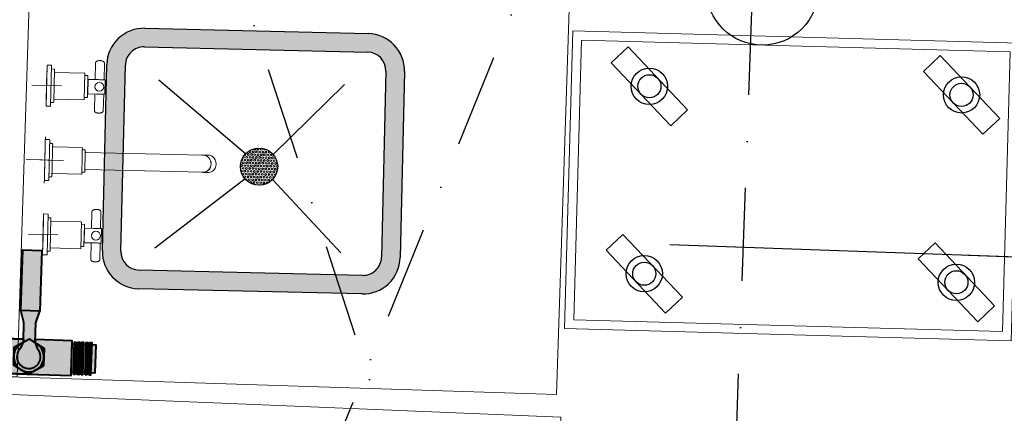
# Model space of a CAD drawing. Header units: millimetres. Extents: x 256680 to 410391, y -77299 to -22623.
# Tile 76 of 202: x 322489 to 323812, y -28903 to -28374. Entities that reach past the tile are written whole.
import ezdxf

# ---------------------------------------------------------------- set-up
doc = ezdxf.new("R2010")
doc.units = ezdxf.units.MM
doc.header["$LTSCALE"] = 2.5
for name, pattern in [('CONTINUA', [0]), ('DASHDOTX2', [2, 1, -0.5, 0, -0.5]), ('NASCOSTA', [0.381, 0.254, -0.127])]:
    doc.linetypes.add(name, pattern=pattern)
for name, color, linetype, lineweight in [('CKD Dimensions', 7, 'Continuous', 0), ('CKD Equipments', 252, 'Continuous', 0), ('CKD-GAS', 1, 'Continuous', 40), ('ELEVATION 4', 157, 'Continuous', 9), ('EQUIPMENT', 210, 'Continuous', 0), ('HATCH LIGHT', 250, 'Continuous', 0), ('SA-GAS', 1, 'Continuous', 40), ('WALL', 132, 'Continuous', 25)]:
    doc.layers.add(name, color=color, linetype=linetype, lineweight=lineweight)
for name, color, linetype in [('CKD-Hood', 1, 'Continuous'), ('EQUI.', 4, 'Continuous'), ('IQ_200_3D', 1, 'Continuous'), ('IQ_204_2D', 7, 'CONTINUA'), ('IQ_204_3D', 7, 'Continuous'), ('IQ_BLUE_3D', 5, 'Continuous'), ('IQ_GREEN_3D', 3, 'Continuous'), ('IQ_RED_3D', 1, 'Continuous'), ('KIT EQUIPMENT', 7, 'Continuous')]:
    doc.layers.add(name, color=color, linetype=linetype)
doc.styles.get("Standard").update_dxf_attribs({"font": 'GOTHIC.TTF'})
doc.dimstyles.new('AJKD_30', dxfattribs={"dimscale": 30, "dimtxt": 2, "dimasz": 1, "dimexe": 0.8, "dimexo": 0.8, "dimgap": 0.5, "dimtad": 1, "dimdec": 0, "dimzin": 0, "dimdsep": 46, "dimtxsty": 'Standard', "dimblk": 'ARCHTICK', "dimcen": 0.125, "dimclrd": 251, "dimclre": 251, "dimclrt": 42, "dimadec": 0, "dimazin": 0, "dimtfac": 1, "dimtdec": 0, "dimtix": 1, "dimtmove": 0, "dimatfit": 3, "dimfxl": 1, "dimtolj": 1, "dimtzin": 0, "dimarcsym": 1})

# ---------------------------------------------------------------- blocks, each defined once
blk = doc.blocks.new('ZNS-MC-BASECONTRPAN')
at = {"layer": 'IQ_200_3D'}
blk.add_3dface([(0, 0, -85), (0, 0, 0), (271.5, 0, 0), (271.5, 0, -85)], dxfattribs=at)
at = {"layer": 'IQ_BLUE_3D', "ltscale": 0.7}
blk.add_3dface([(36.5, -3.6, -29.6), (48.7, -3.6, -29.6), (48.7, -3.6, -40), (36.5, -3.6, -40)], dxfattribs=at)
at = {"layer": 'IQ_GREEN_3D', "ltscale": 0.7}
blk.add_3dface([(95.6, -3.6, -31), (102.6, -3.6, -31), (102.6, -3.6, -39), (95.6, -3.6, -39)], dxfattribs=at)
at = {"layer": 'IQ_RED_3D', "ltscale": 0.7}
blk.add_3dface([(53.4, -3.6, -30.1), (92.6, -3.6, -30.1), (92.6, -3.6, -40), (53.4, -3.6, -40)], dxfattribs=at)
at = {"layer": 'IQ_RED_3D'}
for points, invisible_edges in [([(167.6, -6.1, -35), (167.6, -2.2, -35), (167.6, -2.2, -23.8), (167.6, -9.3, -23.8)], 1), ([(167.6, -2.2, -35), (182, -2.2, -35), (182, -2.2, -23.8), (167.6, -2.2, -23.8)], 1), ([(167.6, -6.1, -46.2), (167.6, -2.2, -46.2), (167.6, -2.2, -35), (167.6, -6.1, -35)], 4), ([(167.6, -2.2, -46.2), (182, -2.2, -46.2), (182, -2.2, -35), (167.6, -2.2, -35)], 4), ([(167.6, -6.1, -35), (167.6, -9.3, -23.8), (182, -9.3, -23.8), (182, -6.1, -35)], 8), ([(167.6, -6.1, -46.2), (167.6, -6.1, -35), (182, -6.1, -35), (182, -6.1, -46.2)], 2), ([(182, -6.1, -35), (182, -9.3, -23.8), (182, -2.2, -23.8), (182, -2.2, -35)], 8), ([(182, -6.1, -46.2), (182, -6.1, -35), (182, -2.2, -35), (182, -2.2, -46.2)], 2), ([(192.1, -6.1, -35), (206.5, -6.1, -35), (206.5, -2.2, -35), (192.1, -2.2, -35)], 15), ([(192.1, -6.1, -35), (192.1, -2.2, -35), (206.5, -2.2, -35), (206.5, -6.1, -35)], 15)]:
    blk.add_3dface(points, dxfattribs=dict(at, invisible_edges=invisible_edges))
for points in [[(167.6, -9.3, -23.8), (167.6, -2.2, -23.8), (182, -2.2, -23.8), (182, -9.3, -23.8)], [(167.6, -6.1, -46.2), (182, -6.1, -46.2), (182, -2.2, -46.2), (167.6, -2.2, -46.2)]]:
    blk.add_3dface(points, dxfattribs=at)
at = {"layer": 'IQ_204_3D', "ltscale": 0.7}
mesh = blk.add_polyface(dxfattribs=at)
corners = [(30.6, -3.3, -47.5), (105.6, -3.3, -47.5), (105.6, -0.3, -47.5), (30.6, -0.3, -47.5), (30.6, -3.3, -22.5), (105.6, -3.3, -22.5), (105.6, -0.3, -22.5), (30.6, -0.3, -22.5)]
mesh.append_faces([[corners[k] for k in face] for face in [(0, 3, 2, 1), (4, 5, 6, 7), (0, 1, 5, 4), (3, 7, 6, 2), (0, 4, 7, 3), (1, 2, 6, 5)]])
at = {"layer": 'IQ_204_3D'}
mesh = blk.add_polyface(dxfattribs=at)
corners = [(166.3, -2.2, -47.5), (166.3, -2.2, -22.5), (166.3, -0.3, -22.5), (166.3, -0.3, -47.5), (183.3, -2.2, -47.5), (183.3, -2.2, -22.5), (183.3, -0.3, -22.5), (183.3, -0.3, -47.5)]
mesh.append_faces([[corners[k] for k in face] for face in [(0, 3, 2, 1), (4, 5, 6, 7), (0, 1, 5, 4), (3, 7, 6, 2), (0, 4, 7, 3), (1, 2, 6, 5)]])
blk = doc.blocks.new('ZNS-MC-BASEREFUNIT')
at = {"layer": 'IQ_200_3D'}
for points in [[(0, 70, 155), (0, 70, 600), (304, 70, 600), (304, 70, 155)], [(0, 70, 600), (0, 30, 600), (304, 30, 600), (304, 70, 600)], [(0, 30, 155), (0, 70, 155), (304, 70, 155), (304, 30, 155)], [(304, 30, 500), (0, 30, 500), (0, 45, 500), (304, 45, 500)], [(0, 45, 500), (0, 45, 585), (304, 45, 585), (304, 45, 500)], [(0, 30, 585), (0, 45, 585), (304, 45, 585), (304, 30, 585)], [(0, 30, 500), (0, 30, 155), (304, 30, 155), (304, 30, 500)], [(304, 30, 600), (0, 30, 600), (0, 30, 585), (304, 30, 585)]]:
    blk.add_3dface(points, dxfattribs=at)
for points, invisible_edges in [([(0, 45, 585), (0, 70, 600), (0, 70, 155), (0, 45, 500)], 5), ([(0, 45, 500), (0, 30, 500), (0, 30, 155), (0, 70, 155)], 8), ([(0, 70, 600), (0, 45, 585), (0, 30, 585), (0, 30, 600)], 1), ([(304, 45, 585), (304, 70, 600), (304, 70, 155), (304, 45, 500)], 5), ([(304, 45, 500), (304, 30, 500), (304, 30, 155), (304, 70, 155)], 8), ([(304, 70, 600), (304, 45, 585), (304, 30, 585), (304, 30, 600)], 1)]:
    blk.add_3dface(points, dxfattribs=dict(at, invisible_edges=invisible_edges))
blk = doc.blocks.new('G$C2A031843')
at = {"layer": 'CKD Equipments', "elevation": -205}
blk.add_lwpolyline([(1300, 1090), (0, 1090), (0, 330), (1300, 330), (1300, 1090)], dxfattribs=at)
at = {"layer": 'IQ_200_3D'}
for points in [[(320.5, 373, 240), (320.5, 333, 240), (320.5, 333, 20), (320.5, 373, 20)], [(320.5, 373, 15), (320.5, 333, 15), (320.5, 333, -205), (320.5, 373, -205)], [(807, 370, 20), (807, 370, 240), (371, 370, 240), (371, 370, 20)], [(807, 370, 240), (807, 330, 240), (371, 330, 240), (371, 370, 240)], [(807, 330, 20), (807, 370, 20), (371, 370, 20), (371, 330, 20)], [(371, 370, 240), (371, 330, 240), (371, 330, 20), (371, 370, 20)], [(807, 370, -205), (807, 370, 15), (371, 370, 15), (371, 370, -205)], [(807, 370, 15), (807, 330, 15), (371, 330, 15), (371, 370, 15)], [(807, 330, -205), (807, 370, -205), (371, 370, -205), (371, 330, -205)], [(371, 370, 15), (371, 330, 15), (371, 330, -205), (371, 370, -205)], [(807, 370, 240), (807, 330, 240), (807, 330, 20), (807, 370, 20)], [(807, 370, 15), (807, 330, 15), (807, 330, -205), (807, 370, -205)], [(1249, 370, 20), (1249, 370, 240), (813, 370, 240), (813, 370, 20)], [(1249, 370, 240), (1249, 330, 240), (813, 330, 240), (813, 370, 240)], [(1249, 330, 20), (1249, 370, 20), (813, 370, 20), (813, 330, 20)], [(813, 370, 240), (813, 330, 240), (813, 330, 20), (813, 370, 20)], [(1249, 370, -205), (1249, 370, 15), (813, 370, 15), (813, 370, -205)], [(1249, 370, 15), (1249, 330, 15), (813, 330, 15), (813, 370, 15)], [(1249, 330, -205), (1249, 370, -205), (813, 370, -205), (813, 330, -205)], [(813, 370, 15), (813, 330, 15), (813, 330, -205), (813, 370, -205)], [(1249, 370, 240), (1249, 330, 240), (1249, 330, 20), (1249, 370, 20)], [(1249, 370, 15), (1249, 330, 15), (1249, 330, -205), (1249, 370, -205)], [(686.5, 350, 189.6), (491.5, 350, 189.6), (491.5, 330, 155), (686.5, 330, 155)], [(686.5, 350, 189.6), (686.5, 330, 225), (491.5, 330, 225), (491.5, 350, 189.6)], [(491.5, 330, 225), (491.5, 330, 155), (491.5, 350, 189.6)], [(686.5, 350, -35.4), (491.5, 350, -35.4), (491.5, 330, -70), (686.5, 330, -70)], [(686.5, 350, -35.4), (686.5, 330, 0), (491.5, 330, 0), (491.5, 350, -35.4)], [(491.5, 330, 0), (491.5, 330, -70), (491.5, 350, -35.4)], [(686.5, 330, 225), (686.5, 330, 155), (686.5, 350, 189.6)], [(686.5, 330, 0), (686.5, 330, -70), (686.5, 350, -35.4)], [(1128.5, 350, 189.6), (933.5, 350, 189.6), (933.5, 330, 155), (1128.5, 330, 155)], [(1128.5, 350, 189.6), (1128.5, 330, 225), (933.5, 330, 225), (933.5, 350, 189.6)], [(933.5, 330, 225), (933.5, 330, 155), (933.5, 350, 189.6)], [(1128.5, 350, -35.4), (933.5, 350, -35.4), (933.5, 330, -70), (1128.5, 330, -70)], [(1128.5, 350, -35.4), (1128.5, 330, 0), (933.5, 330, 0), (933.5, 350, -35.4)], [(933.5, 330, 0), (933.5, 330, -70), (933.5, 350, -35.4)], [(1128.5, 330, 225), (1128.5, 330, 155), (1128.5, 350, 189.6)], [(1128.5, 330, 0), (1128.5, 330, -70), (1128.5, 350, -35.4)], [(686.5, 330, 225), (686.5, 325, 225), (491.5, 325, 225), (491.5, 330, 225)], [(491.5, 325, 225), (491.5, 330, 225), (491.5, 330, 195), (491.5, 325, 195)], [(491.5, 330, 195), (491.5, 325, 195), (686.5, 325, 195), (686.5, 330, 195)], [(686.5, 330, 0), (686.5, 325, 0), (491.5, 325, 0), (491.5, 330, 0)], [(491.5, 325, 0), (491.5, 330, 0), (491.5, 330, -30), (491.5, 325, -30)], [(491.5, 330, -30), (491.5, 325, -30), (686.5, 325, -30), (686.5, 330, -30)], [(686.5, 325, 225), (686.5, 325, 195), (491.5, 325, 195), (491.5, 325, 225)], [(686.5, 325, 0), (686.5, 325, -30), (491.5, 325, -30), (491.5, 325, 0)], [(686.5, 325, 195), (686.5, 330, 195), (686.5, 330, 225), (686.5, 325, 225)], [(686.5, 325, -30), (686.5, 330, -30), (686.5, 330, 0), (686.5, 325, 0)], [(1128.5, 330, 225), (1128.5, 325, 225), (933.5, 325, 225), (933.5, 330, 225)], [(933.5, 325, 225), (933.5, 330, 225), (933.5, 330, 195), (933.5, 325, 195)], [(933.5, 330, 195), (933.5, 325, 195), (1128.5, 325, 195), (1128.5, 330, 195)], [(1128.5, 330, 0), (1128.5, 325, 0), (933.5, 325, 0), (933.5, 330, 0)], [(933.5, 325, 0), (933.5, 330, 0), (933.5, 330, -30), (933.5, 325, -30)], [(933.5, 330, -30), (933.5, 325, -30), (1128.5, 325, -30), (1128.5, 330, -30)], [(1128.5, 325, 225), (1128.5, 325, 195), (933.5, 325, 195), (933.5, 325, 225)], [(1128.5, 325, 0), (1128.5, 325, -30), (933.5, 325, -30), (933.5, 325, 0)], [(1128.5, 325, 195), (1128.5, 330, 195), (1128.5, 330, 225), (1128.5, 325, 225)], [(1128.5, 325, -30), (1128.5, 330, -30), (1128.5, 330, 0), (1128.5, 325, 0)]]:
    blk.add_3dface(points, dxfattribs=at)
at = {"layer": 'IQ_200_3D', "invisible_edges": 5}
for points in [[(686.5, 330, 155), (807, 330, 20), (371, 330, 20), (491.5, 330, 155)], [(807, 330, 240), (686.5, 330, 225), (491.5, 330, 225), (371, 330, 240)], [(371, 330, 240), (491.5, 330, 225), (491.5, 330, 155), (371, 330, 20)], [(686.5, 330, -70), (807, 330, -205), (371, 330, -205), (491.5, 330, -70)], [(807, 330, 15), (686.5, 330, 0), (491.5, 330, 0), (371, 330, 15)], [(371, 330, 15), (491.5, 330, 0), (491.5, 330, -70), (371, 330, -205)], [(807, 330, 240), (686.5, 330, 225), (686.5, 330, 155), (807, 330, 20)], [(807, 330, 15), (686.5, 330, 0), (686.5, 330, -70), (807, 330, -205)], [(1128.5, 330, 155), (1249, 330, 20), (813, 330, 20), (933.5, 330, 155)], [(1249, 330, 240), (1128.5, 330, 225), (933.5, 330, 225), (813, 330, 240)], [(813, 330, 240), (933.5, 330, 225), (933.5, 330, 155), (813, 330, 20)], [(1128.5, 330, -70), (1249, 330, -205), (813, 330, -205), (933.5, 330, -70)], [(1249, 330, 15), (1128.5, 330, 0), (933.5, 330, 0), (813, 330, 15)], [(813, 330, 15), (933.5, 330, 0), (933.5, 330, -70), (813, 330, -205)], [(1249, 330, 240), (1128.5, 330, 225), (1128.5, 330, 155), (1249, 330, 20)], [(1249, 330, 15), (1128.5, 330, 0), (1128.5, 330, -70), (1249, 330, -205)]]:
    blk.add_3dface(points, dxfattribs=at)
at = {"layer": 'IQ_204_2D'}
for p, q in [((176.3, 439.7, -410), (171.6, 453.5, -410)), ((191.4, 448.5, -410), (181.9, 459.4, -410)), ((191.4, 401, -410), (191.4, 461, -410)), ((191.4, 448.5, -410), (201, 459.4, -410)), ((206.6, 439.7, -410), (211.3, 453.5, -410)), ((176.3, 439.7, -410), (162, 436.9, -410)), ((217.4, 416, -410), (165.4, 446, -410)), ((217.4, 446, -410), (165.4, 416, -410)), ((206.6, 439.7, -410), (220.8, 436.9, -410)), ((176.3, 422.2, -410), (162, 425, -410)), ((206.6, 422.2, -410), (220.8, 425, -410)), ((176.3, 422.2, -410), (171.6, 408.5, -410)), ((191.4, 413.5, -410), (181.9, 402.5, -410)), ((191.4, 413.5, -410), (201, 402.5, -410)), ((206.6, 422.2, -410), (211.3, 408.5, -410))]:
    blk.add_line(p, q, dxfattribs=at)
at = {"layer": 'IQ_204_2D', "linetype": 'NASCOSTA', "ltscale": 10}
for p, q in [((391, 205, -410), (391, 330, -410)), ((785, 205, -410), (785, 330, -410)), ((833, 205, -410), (833, 330, -410)), ((1227, 205, -410), (1227, 330, -410)), ((391, 40, -410), (391, 165, -410)), ((785, 40, -410), (785, 165, -410)), ((833, 40, -410), (833, 165, -410)), ((1227, 40, -410), (1227, 165, -410))]:
    blk.add_line(p, q, dxfattribs=at)
at = {"layer": 'IQ_204_2D', "linetype": 'NASCOSTA', "ltscale": 10, "elevation": -410}
for points in [[(805, 205), (371, 205), (371, 165), (805, 165), (805, 205)], [(1247, 205), (813, 205), (813, 165), (1247, 165), (1247, 205)], [(805, 40), (371, 40), (371, 0), (805, 0), (805, 40)], [(1247, 40), (813, 40), (813, 0), (1247, 0), (1247, 40)]]:
    blk.add_lwpolyline(points, dxfattribs=at)
at = {"layer": 'IQ_204_2D', "extrusion": (0, 0, -1)}
blk.add_ellipse((191.4, 431, -410), major_axis=(100, 0), ratio=0.45, dxfattribs=at)
at = {"xscale": -1}
for name, p in [('ZNS-MC-BASEREFUNIT', (344, 300, -360)), ('ZNS-MC-BASECONTRPAN', (319.5, 345, 225))]:
    blk.add_blockref(name, p, dxfattribs=at)
blk = doc.blocks.new('G$C92792038')
at = {"layer": 'CKD Dimensions'}
h = blk.add_hatch(color=61, dxfattribs=at)
h.dxf.hatch_style = 1
edge = h.paths.add_edge_path()
edge.add_line((50, 400), (300, 400))
edge.add_arc((300, 350), 50, 360, 90, ccw=False)
edge.add_line((350, 350), (350, 50))
edge.add_arc((300, 50), 50, 270, 360, ccw=False)
edge.add_line((300, 0), (50, 0))
edge.add_arc((50, 50), 50, 180, 270, ccw=False)
edge.add_line((0, 50), (0, 350))
edge.add_arc((50, 350), 50, 90, 180, ccw=False)
edge = h.paths.add_edge_path(flags=16)
edge.add_arc((300, 50), 25, 270, 360)
edge.add_line((325, 50), (325, 350))
edge.add_arc((300, 350), 25, 0, 90)
edge.add_line((300, 375), (50, 375))
edge.add_arc((50, 350), 25, 90, 180)
edge.add_line((25, 350), (25, 50))
edge.add_arc((50, 50), 25, 180, 270)
edge.add_line((50, 25), (300, 25))
h = blk.add_hatch(dxfattribs=at)
h.set_pattern_fill('HEX', color=256, scale=10)
h.set_pattern_definition([(0, (-71622.6968, -11169.517), (0, 2.16506351), [1.25, -2.5]), (120, (-71622.6968, -11169.517), (-1.875, -1.082531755), [1.25, -2.5]), (60, (-71621.4468, -11169.517), (-1.875, 1.082531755), [1.25, -2.5])])
edge = h.paths.add_edge_path()
edge.add_arc((167.8, 192.2), 25, 0, 360)
at = {"layer": 'CKD Equipments'}
for points in [[(151, 210.7), (54.8, 329.5)], [(151, 210.7), (54.8, 329.5)], [(151, 210.7), (54.8, 329.5)], [(184.6, 210.7), (280.8, 329.5)], [(184.6, 210.7), (280.8, 329.5)], [(184.6, 210.7), (280.8, 329.5)]]:
    blk.add_lwpolyline(points, dxfattribs=at)
at = {"layer": 'EQUI.'}
for p, q in [((50, 400), (300, 400)), ((50, 375), (300, 375)), ((0, 50), (0, 350)), ((25, 50), (25, 350)), ((325, 350), (325, 50)), ((350, 350), (350, 50)), ((300, 25), (50, 25)), ((300, 0), (50, 0))]:
    blk.add_line(p, q, dxfattribs=at)
for points in [[(151, 210.7), (54.8, 329.5)], [(184.6, 210.7), (280.8, 329.5)], [(54.8, 79.9), (151, 173.7)], [(54.8, 79.9), (151, 173.7)], [(54.8, 79.9), (151, 173.7)], [(54.8, 79.9), (151, 173.7)], [(280.8, 79.9), (184.6, 173.7)], [(280.8, 79.9), (184.6, 173.7)], [(280.8, 79.9), (184.6, 173.7)], [(280.8, 79.9), (184.6, 173.7)]]:
    blk.add_lwpolyline(points, dxfattribs=at)
blk.add_circle((167.8, 192.2), 25, dxfattribs=at)
blk.add_circle((167.8, 192.2), 25, dxfattribs=at)
blk.add_circle((167.8, 192.2), 25, dxfattribs=at)
blk.add_circle((167.8, 192.2), 25, dxfattribs=at)
for centre, radius, start, end in [((50, 350), 50, 90, 180), ((300, 350), 50, 0, 90), ((50, 350), 25, 90, 180), ((300, 350), 25, 0, 90), ((50, 50), 50, 180, 270), ((50, 50), 25, 180, 270), ((300, 50), 50, 270, 0), ((300, 50), 25, 270, 0)]:
    blk.add_arc(centre, radius, start, end, dxfattribs=at)
at = {"layer": 'EQUIPMENT'}
for p, q in [((169.9, 505.1), (169.9, 483.6)), ((69.9, 500.1), (69.9, 460.1)), ((169.9, 500.1), (169.9, 460.1)), ((269.9, 500.1), (269.9, 460.1)), ((42.4, 480.1), (97.4, 480.1)), ((42.4, 480.1), (42.4, 474.6)), ((89.9, 480.1), (49.9, 480.1)), ((97.4, 474.6), (97.4, 480.1)), ((144.9, 480.1), (138.9, 480.1)), ((142.4, 480.1), (142.4, 474.6)), ((189.9, 480.1), (149.9, 480.1)), ((169.9, 455.1), (169.9, 476.6)), ((194.9, 480.1), (200.9, 480.1)), ((197.4, 474.6), (197.4, 480.1)), ((242.4, 480.1), (297.4, 480.1)), ((242.4, 480.1), (242.4, 474.6)), ((289.9, 480.1), (249.9, 480.1)), ((297.4, 474.6), (297.4, 480.1)), ((42.9, 474.1), (96.9, 474.1)), ((47.4, 473.6), (47.4, 470.6)), ((47.9, 470.1), (91.9, 470.1)), ((51.9, 470.1), (51.9, 429.6)), ((87.9, 429.6), (87.9, 470.1)), ((92.4, 470.6), (92.4, 473.6)), ((147.4, 473.1), (147.4, 470.6)), ((151.9, 469.1), (151.9, 430.6)), ((187.9, 430.6), (187.9, 469.1)), ((192.4, 470.6), (192.4, 473.1)), ((242.9, 474.1), (296.9, 474.1)), ((247.4, 473.6), (247.4, 470.6)), ((247.9, 470.1), (291.9, 470.1)), ((251.9, 470.1), (251.9, 429.6)), ((287.9, 429.6), (287.9, 470.1)), ((292.4, 470.6), (292.4, 473.6)), ((52.4, 429.1), (87.4, 429.1)), ((55, 429.1), (55, 425.4)), ((55.5, 424.9), (84.2, 424.9)), ((60.1, 424.7), (79.6, 424.7)), ((60.1, 424.7), (60.1, 412.7)), ((61, 424.9), (61, 424.7)), ((78.8, 424.7), (78.8, 424.9)), ((79.6, 412.6), (79.6, 424.7)), ((84.7, 425.4), (84.7, 429.1)), ((154.9, 429.1), (154.9, 426.6)), ((158.4, 425.1), (158.4, 305.6)), ((181.4, 305.6), (181.4, 425.1)), ((184.9, 426.6), (184.9, 429.1)), ((252.4, 429.1), (287.4, 429.1)), ((255, 429.1), (255, 425.4)), ((255.5, 424.9), (284.2, 424.9)), ((260.1, 424.7), (279.6, 424.7)), ((260.1, 424.7), (260.1, 412.7)), ((261, 424.9), (261, 424.7)), ((278.8, 424.7), (278.8, 424.9)), ((279.6, 412.6), (279.6, 424.7)), ((284.7, 425.4), (284.7, 429.1)), ((60.1, 415.2), (37.8, 415.2)), ((101.9, 415.2), (79.6, 415.2)), ((260.1, 415.2), (237.8, 415.2)), ((301.9, 415.2), (279.6, 415.2)), ((34.6, 409.4), (34.6, 409.2)), ((34.6, 409.2), (34.6, 409.1)), ((37.8, 403.2), (60.1, 403.2)), ((60.1, 405.8), (60.1, 402.2)), ((60.6, 401.7), (79.1, 401.7)), ((79.6, 402.2), (79.6, 405.8)), ((79.6, 403.2), (101.9, 403.2)), ((105.2, 409.2), (105.2, 409.4)), ((105.2, 409), (105.2, 409.2)), ((234.6, 409.4), (234.6, 409.2)), ((234.6, 409.2), (234.6, 409.1)), ((237.8, 403.2), (260.1, 403.2)), ((260.1, 405.8), (260.1, 402.2)), ((260.6, 401.7), (279.1, 401.7)), ((279.6, 402.2), (279.6, 405.8)), ((279.6, 403.2), (301.9, 403.2)), ((305.2, 409.2), (305.2, 409.4)), ((305.2, 409), (305.2, 409.2)), ((158.4, 305.6), (158.4, 269.4)), ((181.4, 269.4), (181.4, 305.6)), ((158.3, 267.2), (158.3, 260.5)), ((158.4, 269.4), (158.4, 267.2)), ((181.4, 267.2), (181.4, 269.4)), ((181.5, 260.5), (181.5, 267.2))]:
    blk.add_line(p, q, dxfattribs=at)
for centre in [(69.9, 409.2), (269.9, 409.2)]:
    blk.add_circle(centre, 6, dxfattribs=at)
for centre, radius, start, end in [((42.9, 474.6), 0.5, 180, 270), ((46.9, 473.6), 0.5, 0, 90), ((47.9, 470.6), 0.5, 180, 270), ((91.9, 470.6), 0.5, 270, 0), ((92.9, 473.6), 0.5, 90, 180), ((96.9, 474.6), 0.5, 270, 0), ((142.9, 474.6), 0.484, 180.5909, 257.2082), ((158.1, 2525), 2050.9, 269.6737, 270.0229), ((146.4, 473.1), 0.994, 359.9015, 76.9051), ((150.9, 469.1), 0.956, 357.6447, 77.7093), ((188.9, 469.1), 0.999, 105.4862, 180.0003), ((191.9, 470.6), 0.468, 302.2695, 1.2177), ((193.4, 473.1), 0.969, 105.515, 182.3446), ((242.9, 474.6), 0.5, 180, 270), ((246.9, 473.6), 0.5, 0, 90), ((247.9, 470.6), 0.5, 180, 270), ((291.9, 470.6), 0.5, 270, 0), ((292.9, 473.6), 0.5, 90, 180), ((296.9, 474.6), 0.5, 270, 0), ((52.4, 429.6), 0.5, 180, 270), ((55.5, 425.4), 0.5, 180, 270), ((84.2, 425.4), 0.5, 270, 0), ((87.4, 429.6), 0.5, 270, 0), ((152.4, 430.6), 0.478, 178.2673, 257.1382), ((153.9, 429.1), 0.959, 357.75, 77.9919), ((157.4, 425.1), 0.979, 359.4823, 72.3164), ((182.4, 425.1), 0.994, 107.8916, 180.1174), ((184.4, 426.6), 0.492, 288.0948, 0.3106), ((185.9, 429.1), 0.997, 103.3628, 180.0254), ((187.4, 430.6), 0.475, 305.7664, 0.8101), ((252.4, 429.6), 0.5, 180, 270), ((255.5, 425.4), 0.5, 180, 270), ((284.2, 425.4), 0.5, 270, 0), ((287.4, 429.6), 0.5, 270, 0), ((60.6, 402.2), 0.5, 180, 270), ((79.1, 402.2), 0.5, 270, 0), ((260.6, 402.2), 0.5, 180, 270), ((279.1, 402.2), 0.5, 270, 0), ((169.9, 262), 12.1, 213.9793, 325.1602)]:
    blk.add_arc(centre, radius, start, end, dxfattribs=at)
for centre, major_axis, ratio, start_param, end_param in [((169.9, 480.1), (27.5, 0), 0.000034, 2.667121, 6.283185), ((169.9, 480.1), (25.9, 0), 0.000034, 2.815846, 6.283185), ((169.9, 480.1), (27.5, 0), 0.000034, 0, 0.47639), ((169.9, 480.1), (25.9, 0), 0.000034, 0, 0.327867), ((169.9, 474.1), (27, 0), 0.000034, 3.141456, 6.282925), ((169.9, 470.1), (22, 0), 0.000034, 3.142066, 6.283185), ((169.9, 430.1), (17.5, 0), 0.000034, 2.696758, 6.283185), ((169.9, 426.1), (14.5, 0), 0.000034, 3.141569, 6.283185), ((169.9, 430.1), (17.5, 0), 0.000034, 0, 0.440577), ((169.9, 267.2), (11.6, 0), 0.906322, 3.141593, 6.283185), ((169.9, 267.2), (11.5, 0), 0.906322, 3.141593, 6.283185), ((169.9, 260.5), (11.6, 0), 0.906322, 3.141593, 3.655143), ((169.9, 260.5), (11.6, 0), 0.906322, 5.752494, 6.283185)]:
    blk.add_ellipse(centre, major_axis=major_axis, ratio=ratio, start_param=start_param, end_param=end_param, dxfattribs=at)
for points, knots in [([(147.4, 470.6), (147.4, 470.6), (147.4, 470.6), (147.4, 470.4), (147.5, 470.3), (147.6, 470.2), (147.7, 470.2), (147.7, 470.1), (147.7, 470.1)], [0, 0, 0, 0, 0.042757, 0.325645, 0.547786, 0.733379, 0.889807, 1, 1, 1, 1]), ([(197, 474.1), (197.1, 474.1), (197.1, 474.2), (197.3, 474.3), (197.4, 474.4), (197.4, 474.5), (197.4, 474.6), (197.4, 474.6)], [0, 0, 0, 0, 0.168578, 0.402971, 0.679997, 0.948361, 1, 1, 1, 1]), ([(154.9, 426.6), (154.9, 426.6), (154.9, 426.5), (154.9, 426.4), (155, 426.3), (155.1, 426.2), (155.2, 426.2), (155.2, 426.1), (155.3, 426.1), (155.3, 426.1)], [0, 0, 0, 0, 0.071045, 0.33477, 0.544053, 0.719742, 0.867475, 0.987287, 1, 1, 1, 1]), ([(37.8, 415.2), (37.7, 415.2), (37.5, 415.2), (37, 415), (36.4, 414.7), (35.9, 414.1), (35.4, 413.4), (35.1, 412.5), (34.8, 411.5), (34.6, 410.4), (34.6, 409.7), (34.6, 409.4)], [0, 0, 0, 0, 0.045604, 0.158159, 0.271631, 0.39062, 0.514613, 0.640295, 0.76551, 0.890129, 1, 1, 1, 1]), ([(60.1, 412.7), (60.1, 412.3), (60.1, 412), (60.2, 410.8), (60.2, 410), (60.2, 408), (60.1, 406.8), (60.1, 405.8)], [0.4022822, 0.4022822, 0.4022822, 0.4022822, 0.4375, 0.4375, 0.5, 0.5, 0.5975436, 0.5975436, 0.5975436, 0.5975436]), ([(79.6, 412.6), (79.6, 412.3), (79.6, 411.9), (79.6, 410.8), (79.5, 410), (79.5, 409.2)], [0.90411341, 0.90411341, 0.90411341, 0.90411341, 0.9375, 0.9375, 1, 1, 1, 1]), ([(105.2, 409.4), (105.2, 409.5), (105.2, 410), (105.1, 410.9), (104.9, 412), (104.5, 412.9), (104.1, 413.7), (103.6, 414.4), (103, 414.9), (102.5, 415.2), (102.1, 415.2), (101.9, 415.2)], [0, 0, 0, 0, 0.048847, 0.173034, 0.297636, 0.422848, 0.549037, 0.676469, 0.804317, 0.914337, 1, 1, 1, 1]), ([(237.8, 415.2), (237.7, 415.2), (237.5, 415.2), (237, 415), (236.4, 414.7), (235.9, 414.1), (235.4, 413.4), (235.1, 412.5), (234.8, 411.5), (234.6, 410.4), (234.6, 409.7), (234.6, 409.4)], [0, 0, 0, 0, 0.045604, 0.158159, 0.271631, 0.39062, 0.514613, 0.640295, 0.76551, 0.890129, 1, 1, 1, 1]), ([(260.1, 412.7), (260.1, 412.3), (260.1, 412), (260.2, 410.8), (260.2, 410), (260.2, 408), (260.1, 406.8), (260.1, 405.8)], [0.4022822, 0.4022822, 0.4022822, 0.4022822, 0.4375, 0.4375, 0.5, 0.5, 0.5975436, 0.5975436, 0.5975436, 0.5975436]), ([(279.6, 412.6), (279.6, 412.3), (279.6, 411.9), (279.6, 410.8), (279.5, 410), (279.5, 409.2)], [0.90411341, 0.90411341, 0.90411341, 0.90411341, 0.9375, 0.9375, 1, 1, 1, 1]), ([(305.2, 409.4), (305.2, 409.5), (305.2, 410), (305.1, 410.9), (304.9, 412), (304.5, 412.9), (304.1, 413.7), (303.6, 414.4), (303, 414.9), (302.5, 415.2), (302.1, 415.2), (301.9, 415.2)], [0, 0, 0, 0, 0.048847, 0.173034, 0.297636, 0.422848, 0.549037, 0.676469, 0.804317, 0.914337, 1, 1, 1, 1]), ([(34.6, 409.1), (34.6, 408.9), (34.6, 408.4), (34.7, 407.5), (34.9, 406.5), (35.2, 405.5), (35.7, 404.7), (36.2, 404), (36.7, 403.5), (37.3, 403.2), (37.6, 403.2), (37.8, 403.2)], [0, 0, 0, 0, 0.048847, 0.173034, 0.297636, 0.422848, 0.549037, 0.676469, 0.804317, 0.914337, 1, 1, 1, 1]), ([(101.9, 403.2), (102, 403.2), (102.3, 403.2), (102.8, 403.4), (103.4, 403.8), (103.9, 404.3), (104.3, 405.1), (104.7, 406), (105, 407), (105.1, 408), (105.2, 408.7), (105.2, 409)], [0, 0, 0, 0, 0.045604, 0.158159, 0.271631, 0.39062, 0.514613, 0.640295, 0.76551, 0.890129, 1, 1, 1, 1]), ([(234.6, 409.1), (234.6, 408.9), (234.6, 408.4), (234.7, 407.5), (234.9, 406.5), (235.2, 405.5), (235.7, 404.7), (236.2, 404), (236.7, 403.5), (237.3, 403.2), (237.6, 403.2), (237.8, 403.2)], [0, 0, 0, 0, 0.048847, 0.173034, 0.297636, 0.422848, 0.549037, 0.676469, 0.804317, 0.914337, 1, 1, 1, 1]), ([(301.9, 403.2), (302, 403.2), (302.3, 403.2), (302.8, 403.4), (303.4, 403.8), (303.9, 404.3), (304.3, 405.1), (304.7, 406), (305, 407), (305.1, 408), (305.2, 408.7), (305.2, 409)], [0, 0, 0, 0, 0.045604, 0.158159, 0.271631, 0.39062, 0.514613, 0.640295, 0.76551, 0.890129, 1, 1, 1, 1])]:
    blk.add_open_spline(points, degree=3, knots=knots, dxfattribs=at)
for points in [[(79.5, 409.2), (79.5, 407.9), (79.6, 406.7), (79.6, 405.7)], [(279.5, 409.2), (279.5, 407.9), (279.6, 406.7), (279.6, 405.7)]]:
    blk.add_open_spline(points, degree=3, dxfattribs=at)
blk = doc.blocks.new('G$C62FCE839')
at = {"layer": 'KIT EQUIPMENT', "color": 36}
for p, q in [((0, 21.9), (82.2, 104.1)), ((82.2, 104.1), (104.1, 82.2)), ((21.9, 0), (104.1, 82.2)), ((0, 21.9), (21.9, 0))]:
    blk.add_line(p, q, dxfattribs=at)
for radius in [24.4, 15.5]:
    blk.add_circle((52, 52), radius, dxfattribs=at)
blk = doc.blocks.new('fffffff')
at = {"layer": 'SA-GAS'}
for color, points in [(1, [(62187.7, -25567.3), (62187.7, -25797.3), (62171, -25797.3), (62167.8, -25796.5), (62137.8, -25744.6), (62038, -25744.6), (61988.1, -25831.1), (61988.1, -25567.3)]), (40, [(62351, -25777.3), (62697.1, -25777.3), (62697.1, -25884.8), (62351, -25884.8)]), (1, [(61988.1, -25831.1), (61988.1, -26075.8), (62187.7, -26075.8), (62187.7, -25864.8), (62171, -25864.8), (62167.8, -25865.7), (62137.8, -25917.5), (62038, -25917.5)])]:
    blk.add_hatch(color=color, dxfattribs=at).paths.add_polyline_path(points)
at = {"layer": 'SA-GAS', "true_color": 0xf2f2f2}
blk.add_hatch(color=7, dxfattribs=at).paths.add_polyline_path([(62038, -25744.6), (61988.1, -25831.1), (62038, -25917.5), (62137.8, -25917.5), (62187.7, -25831.1), (62137.8, -25744.6)])
at = {"layer": 'SA-GAS', "true_color": 0xe3e3e3}
for points in [[(62281.9, -25864.8), (62351, -25884.8), (62351, -25777.3), (62281.9, -25797.3), (62167.5, -25797.3, 0.003284), (62167.1, -25796.3, -0.092405), (62128.6, -25777.1, 2.004689), (62128.6, -25885, -0.101103), (62171, -25864.8), (62187.7, -25864.8)], [(62007, -26075.8), (62168.9, -26075.8), (62168.9, -26211.7), (62007, -26211.7)]]:
    blk.add_hatch(color=254, dxfattribs=at).paths.add_polyline_path(points)
at = {"layer": 'SA-GAS', "color": 0}
for points in [[(62187.7, -25797.3), (62187.7, -25567.3), (61988.1, -25567.3), (61988.1, -26075.8), (62187.7, -26075.8), (62187.7, -25864.8)], [(62187.7, -25567.3), (62187.7, -25797.3), (62171, -25797.3), (62167.8, -25796.5), (62137.8, -25744.6), (62038, -25744.6), (61988.1, -25831.1), (61988.1, -25567.3), (62187.7, -25567.3)], [(62167.8, -25796.5), (62137.8, -25744.6), (62038, -25744.6), (61988.1, -25831.1), (62038, -25917.5), (62137.8, -25917.5), (62167.8, -25865.7)], [(62171, -25797.3), (62281.9, -25797.3)], [(62281.9, -25797.3), (62351, -25777.3)], [(61988.1, -25831.1), (61988.1, -26075.8), (62187.7, -26075.8), (62187.7, -25864.8), (62171, -25864.8), (62167.8, -25865.7), (62137.8, -25917.5), (62038, -25917.5), (61988.1, -25831.1), (61988.1, -26075.8)], [(62171, -25864.8), (62281.9, -25864.8)], [(62281.9, -25864.8), (62351, -25884.8)]]:
    blk.add_lwpolyline(points, dxfattribs=at)
for points in [[(62038, -25744.6), (61988.1, -25831.1), (62038, -25917.5), (62137.8, -25917.5), (62187.7, -25831.1), (62137.8, -25744.6)], [(62351, -25777.3), (62697.1, -25777.3), (62697.1, -25884.8), (62351, -25884.8)], [(62007, -26075.8), (62168.9, -26075.8), (62168.9, -26211.7), (62007, -26211.7)], [(61994.8, -26088.9), (62180.5, -26088.9), (62180.5, -26097.7), (61994.8, -26097.7)], [(61994.8, -26110.8), (62180.5, -26110.8), (62180.5, -26119.5), (61994.8, -26119.5)], [(61994.8, -26132.6), (62180.5, -26132.6), (62180.5, -26141.4), (61994.8, -26141.4)], [(61994.8, -26156.9), (62180.5, -26156.9), (62180.5, -26165.6), (61994.8, -26165.6)], [(61994.8, -26178.7), (62180.5, -26178.7), (62180.5, -26187.5), (61994.8, -26187.5)]]:
    blk.add_lwpolyline(points, close=True, dxfattribs=at)
for centre, radius, start, end in [((62087.9, -25831.1), 86.4, 30, 330), ((62087.9, -25831.1), 67.6, 52.9373, 307.0627), ((62199.2, -25683.5), 117.3, 233.0047, 256.0482), ((62199.2, -25978.6), 117.3, 103.9518, 126.9953)]:
    blk.add_arc(centre, radius, start, end, dxfattribs=at)
blk = doc.blocks.new('_ArchTick')
at = {"color": 0, "linetype": 'ByBlock', "const_width": 0.15}
blk.add_lwpolyline([(-0.5, -0.5), (0.5, 0.5)], dxfattribs=at)

msp = doc.modelspace()

# ---------------------------------------------------------------- hatches: boundary and pattern name
at = {"layer": 'HATCH LIGHT', "true_color": 0x636466}
h = msp.add_hatch(dxfattribs=at)
h.set_pattern_fill('ANSI32', color=251, scale=6)
h.set_pattern_definition([(45, (257511.52, -46725.026), (-40.411153, 40.411153), []), (45, (257538.46, -46725.026), (-40.411153, 40.411153), [])])
h.paths.add_polyline_path([(334654.4, -32590), (334460.4, -32638.8), (334642, -33359.7), (322089.3, -33359.6, -0.000263), (322074.8, -33559.6), (334898.6, -33559.7)])
h.paths.add_polyline_path([(322503.3, -25157.1), (322303.2, -25157.1, -0.011972), (321822, -34256), (322022.5, -34256, 0.01196)])
h.paths.add_polyline_path([(322486.9, -25697.6), (332165.8, -26046.6, 0.003501), (332659.9, -26800.6), (332827.5, -26691.5), (332277.4, -25850.5), (322493.1, -25497.7, -0.000262)])
h = msp.add_hatch(dxfattribs=at)
h.set_pattern_fill('ANSI37', color=251, scale=8)
h.set_pattern_definition([(45, (257511.52, -46725.026), (-17.960512, 17.960512), []), (135, (257511.52, -46725.026), (-17.960512, -17.960512), [])])
edge = h.paths.add_edge_path()
edge.add_line((325280.4, -25798.3), (322486.9, -25697.6))
edge.add_arc((132089.5, -19659.4), 190493.1, 356.573537, 358.183559, ccw=False)
edge.add_line((322242.1, -31044.7), (325091.3, -31044.7))
edge.add_line((325091.3, -31044.7), (325217.8, -27535.7))
edge.add_line((325217.8, -27535.7), (325117.8, -27532.1))
edge.add_line((325117.8, -27532.1), (325088.6, -28343.5))
edge.add_line((325088.6, -28343.5), (325088.6, -28343.5))
edge.add_line((325088.6, -28343.5), (325023.7, -30142.4))
edge.add_line((325023.7, -30142.4), (324994.8, -30944.7))
edge.add_line((324994.8, -30944.7), (322363.1, -30944.7))
edge.add_line((322363.1, -30944.7), (322489.1, -27449.3))
edge.add_line((322489.1, -27449.3), (323488.5, -27485.3))
edge.add_line((323488.5, -27485.3), (323529.9, -27486.8))
edge.add_line((323529.9, -27486.8), (323533.5, -27386.9))
edge.add_line((323533.5, -27386.9), (322492.7, -27349.3))
edge.add_line((322492.7, -27349.3), (322548.6, -25799.9))
edge.add_line((322548.6, -25799.9), (324047.7, -25853.9))
edge.add_line((324047.7, -25853.9), (324036.9, -26153.7))
edge.add_line((324036.9, -26153.7), (324013.5, -26801.7))
edge.add_line((324013.5, -26801.7), (324010.8, -26874.9))
edge.add_line((324010.8, -26874.9), (324110.8, -26878.5))
edge.add_line((324110.8, -26878.5), (324147.6, -25857.5))
edge.add_line((324147.6, -25857.5), (325176.9, -25894.7))
edge.add_line((325176.9, -25894.7), (325150.3, -26632.7))
edge.add_line((325150.3, -26632.7), (325250.2, -26636.3))
edge.add_line((325250.2, -26636.3), (325280.4, -25798.3))

# ---------------------------------------------------------------- linework, layer by layer
at = {"layer": 'CKD Equipments'}
for points in [[(322460.7, -28853), (322480.2, -28253.3), (323229.8, -28277.7), (323210.3, -28877.4), (322460.7, -28853), (322485.6, -28853.8), (322505.2, -28254.1)], [(323831.9, -28405.4), (323820.9, -28805.3), (323221.1, -28788.8), (323232.1, -28388.9), (323831.9, -28405.4)]]:
    msp.add_lwpolyline(points, dxfattribs=at)
msp.add_lwpolyline([(323819.6, -28417.1), (323809.2, -28792.9), (323233.4, -28777.1), (323243.8, -28401.2)], close=True, dxfattribs=at)
at = {"layer": 'CKD-Hood', "linetype": 'DASHDOTX2', "ltscale": 50, "elevation": 890}
msp.add_lwpolyline([(322504.6, -27463), (322405.7, -30188.4), (323405, -30224.4), (323503.9, -27499)], close=True, dxfattribs=at)
for points in [[(323405, -30224.4), (322504.6, -27463)], [(323503.9, -27499), (322405.7, -30188.4)]]:
    msp.add_lwpolyline(points, dxfattribs=at)
at = {"layer": 'WALL'}
msp.add_arc((132089.5, -19659.4), 190493.1, 355.605384, 358.346214, dxfattribs=at)

# ---------------------------------------------------------------- block references
at = {"layer": 'CKD Equipments', "ltscale": 0.25, "rotation": 88.65044826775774}
msp.add_blockref('G$C92792038', (322998.9, -28743.5), dxfattribs=at)
at = {"layer": 'CKD Equipments'}
for name, p, rotation in [('G$C62FCE839', (323284.4, -28409.9), 268.4234499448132), ('G$C62FCE839', (323703.7, -28421.4), 268.4234499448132), ('G$C62FCE839', (323277.5, -28661.7), 268.4234499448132), ('G$C62FCE839', (323696.8, -28673.2), 268.4234499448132), ('G$C2A031843', (323492.4, -30220.1), 87.6564629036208)]:
    msp.add_blockref(name, p, dxfattribs=dict(at, rotation=rotation))
at = {"layer": 'CKD-GAS', "color": 0, "xscale": 0.2352410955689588, "yscale": 0.2352410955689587, "zscale": 0.2352410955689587, "rotation": 88.11599336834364}
msp.add_blockref('fffffff', (315947.9, -43224.6), dxfattribs=at)

# ---------------------------------------------------------------- leaders
at = {"layer": 'ELEVATION 4'}
for points in [[(323486.8, -28333), (322935.6, -28313.2)], [(323913.5, -28696), (323362.4, -28676.1)]]:
    msp.add_leader(points, dimstyle='AJKD_30', override={"dimasz": 5, "dimgap": 0.5, "dimtad": 0, "dimldrblk": 'DotBlank', "dimfxl": 0.18, "dimfxlon": 1, "dimarcsym": 2}, dxfattribs=at)

doc.saveas('drawing.dxf')
